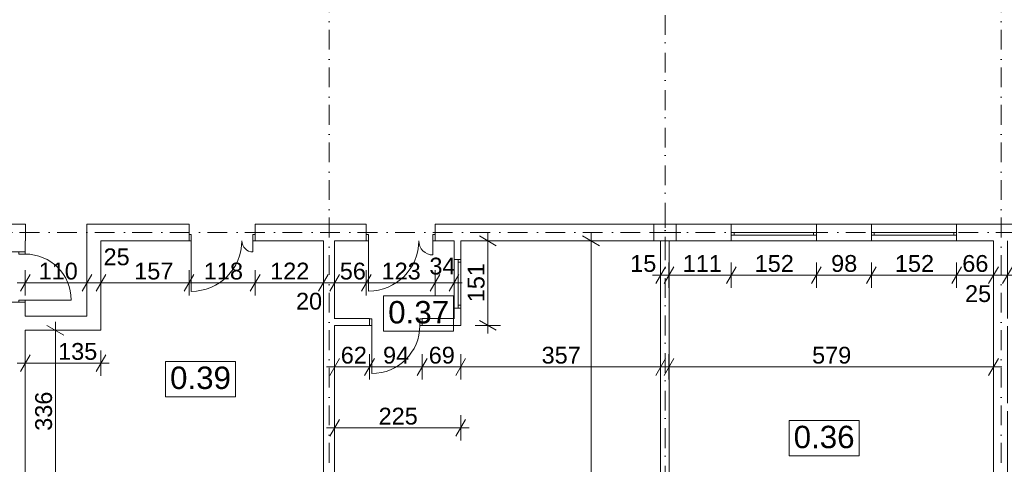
# Model space of a CAD drawing. Extents: x -283435 to 14216, y -77540 to 30522.
# Tile 139 of 177: x -97126 to -79548, y -27239 to -19303. Entities that reach past the tile are written whole.
import ezdxf

# ---------------------------------------------------------------- set-up
doc = ezdxf.new("R2010")
doc.units = 0
doc.header["$MEASUREMENT"] = 0
doc.linetypes.add('Kropki i Kreski', pattern=[670.277762, 352.777767, -176.388884, 0, -141.111112])
for name, color, linetype in [('Drzwi ArchiCAD', 7, 'Continuous'), ('Okna ArchiCADa', 7, 'Continuous'), ('SŁUPY', 7, 'Continuous'), ('WYMIARY', 7, 'Continuous'), ('ŚCIANY', 7, 'Continuous')]:
    doc.layers.add(name, color=color, linetype=linetype)
for name, color, linetype, lineweight in [('Drzwi ArchiCAD_Nr_Pióra__3', 3, 'Continuous', 18), ('Drzwi ArchiCAD_Nr_Pióra__7', 7, 'Continuous', 18), ('Okna ArchiCADa_Nr_Pióra__23', 23, 'Continuous', 18), ('Okna ArchiCADa_Nr_Pióra__3', 3, 'Continuous', 18), ('Okna ArchiCADa_Nr_Pióra__7', 7, 'Continuous', 18), ('OPISY_Nr_Pióra__65', 65, 'Continuous', 18), ('OPISY_Nr_Pióra__86', 86, 'Continuous', 18), ('OSIE_Nr_Pióra__5', 5, 'Continuous', 18), ('OSIE_Nr_Pióra__7', 7, 'Continuous', 18), ('SŁUPY_Nr_Pióra__20', 20, 'Continuous', 18), ('WYMIARY_Nr_Pióra__4', 4, 'Continuous', 18), ('WYMIARY_Nr_Pióra__5', 5, 'Continuous', 18), ('ŚCIANY_Nr_Pióra__7', 7, 'Continuous', 18)]:
    doc.layers.add(name, color=color, linetype=linetype, lineweight=lineweight)
doc.layers.add('SŁUPY_Nr_Pióra__28', color=7, linetype='Continuous', lineweight=18, true_color=0x260900)
doc.styles.add('GENERATED_STYLE_1', font='arial.ttf')
doc.styles.add('GENERATED_STYLE_2', font='txt')
doc.dimstyles.new('GENERATED_STYLE__1', dxfattribs={"dimtxt": 300, "dimasz": 228, "dimexe": 0.18, "dimexo": 0, "dimgap": 0.09, "dimtad": 1, "dimdec": 0, "dimlfac": 0.1, "dimzin": 0, "dimdsep": 46, "dimtxsty": 'GENERATED_STYLE_2', "dimblk": 'ARROWHEAD_2', "dimblk1": 'ARROWHEAD_2', "dimblk2": 'ARROWHEAD_2', "dimcen": 0.09, "dimclrd": 256, "dimclre": 256, "dimclrt": 256, "dimazin": 0, "dimtfac": 1, "dimtdec": 4, "dimtmove": 0, "dimatfit": 3, "dimfxl": 1, "dimtolj": 1, "dimtzin": 0, "dimarcsym": 0})
doc.dimstyles.new('GENERATED_STYLE__2', dxfattribs={"dimtxt": 300, "dimasz": 228, "dimexe": 0.18, "dimexo": 0, "dimgap": 0.09, "dimtad": 1, "dimtih": 1, "dimtoh": 1, "dimdec": 0, "dimlfac": 0.1, "dimzin": 0, "dimdsep": 46, "dimtxsty": 'GENERATED_STYLE_2', "dimblk": 'ARROWHEAD_2', "dimblk1": 'ARROWHEAD_2', "dimblk2": 'ARROWHEAD_2', "dimcen": 0.09, "dimclrd": 256, "dimclre": 256, "dimclrt": 256, "dimazin": 0, "dimtfac": 1, "dimtdec": 4, "dimtmove": 0, "dimatfit": 3, "dimfxl": 1, "dimtolj": 1, "dimtzin": 0, "dimarcsym": 0})
doc.dimstyles.new('GENERATED_STYLE__3', dxfattribs={"dimtxt": 300, "dimasz": 228, "dimexe": 0.18, "dimexo": 0, "dimgap": 0.09, "dimtad": 1, "dimtih": 1, "dimtoh": 1, "dimdec": 0, "dimlfac": 0.1, "dimzin": 0, "dimdsep": 46, "dimtxsty": 'GENERATED_STYLE_2', "dimblk": 'ARROWHEAD_2', "dimblk1": 'ARROWHEAD_2', "dimblk2": 'ARROWHEAD_2', "dimcen": 0.09, "dimclrd": 256, "dimclre": 256, "dimclrt": 256, "dimazin": 0, "dimtfac": 1, "dimtdec": 4, "dimtmove": 2, "dimatfit": 3, "dimfxl": 1, "dimtolj": 1, "dimtzin": 0, "dimarcsym": 0})

# ---------------------------------------------------------------- blocks, each defined once
blk = doc.blocks.new('D1 Drzwi proste 12_8')
at = {"layer": 'Drzwi ArchiCAD_Nr_Pióra__3', "linetype": 'Continuous'}
for p, q in [((460, 0), (460, 920)), ((-460, 0), (-500, 0)), ((-500, 0), (-500, -115)), ((-460, -115), (-460, 0)), ((500, 0), (460, 0)), ((460, 0), (460, -115)), ((500, -115), (500, 0)), ((-500, -115), (-460, -115)), ((460, -115), (500, -115))]:
    blk.add_line(p, q, dxfattribs=at)
blk.add_arc((460, 0), 920, 90, 180, dxfattribs=at)
at = {"layer": 'Drzwi ArchiCAD_Nr_Pióra__7', "linetype": 'Continuous'}
for p, q in [((-500, 0), (-500, -115)), ((500, 0), (500, -115))]:
    blk.add_line(p, q, dxfattribs=at)
blk = doc.blocks.new('Ściana_32', base_point=(-79741, -35210))
at = {"layer": 'ŚCIANY_Nr_Pióra__7', "linetype": 'Continuous'}
for p, q in [((-79741, -23250), (-79741, -28951)), ((-79491, -24636), (-79491, -23250)), ((-79491, -26149), (-79491, -24776)), ((-79491, -29035), (-79491, -26289)), ((-79741, -29251), (-79741, -29448)), ((-79491, -29448), (-79491, -29185)), ((-79741, -29448), (-79626, -29448)), ((-79626, -29448), (-79491, -29448)), ((-79741, -30448), (-79626, -30448)), ((-79741, -30448), (-79741, -30781)), ((-79626, -30448), (-79491, -30448)), ((-79491, -35210), (-79491, -30448)), ((-79741, -30921), (-79741, -35210))]:
    blk.add_line(p, q, dxfattribs=at)
at = {"layer": 'Drzwi ArchiCAD', "linetype": 'Continuous', "rotation": 90}
blk.add_blockref('D1 Drzwi proste 12_8', (-79741, -29948), dxfattribs=at)
blk = doc.blocks.new('Ściana_40', base_point=(-85534, -23100))
at = {"layer": 'ŚCIANY_Nr_Pióra__7', "linetype": 'Continuous'}
for p, q in [((-85684, -23250), (-85684, -29040)), ((-85534, -29040), (-85534, -23250)), ((-85684, -29040), (-85534, -29040))]:
    blk.add_line(p, q, dxfattribs=at)
blk = doc.blocks.new('Ściana_41', base_point=(-91603, -23100))
at = {"layer": 'ŚCIANY_Nr_Pióra__7', "linetype": 'Continuous'}
for p, q in [((-91703, -23250), (-91703, -28210)), ((-91503, -24640), (-91503, -23250)), ((-91503, -35210), (-91503, -24760)), ((-91703, -28330), (-91703, -34770)), ((-91703, -34920), (-91703, -35210))]:
    blk.add_line(p, q, dxfattribs=at)
blk = doc.blocks.new('D1 Drzwi proste 12_13')
at = {"layer": 'Drzwi ArchiCAD_Nr_Pióra__3', "linetype": 'Continuous'}
for p, q in [((410, 0), (410, 820)), ((-410, 0), (-450, 0)), ((-450, 0), (-450, -115)), ((-410, -115), (-410, 0)), ((450, 0), (410, 0)), ((410, 0), (410, -115)), ((450, -115), (450, 0)), ((-450, -115), (-410, -115)), ((410, -115), (450, -115))]:
    blk.add_line(p, q, dxfattribs=at)
blk.add_arc((410, 0), 820, 90, 180, dxfattribs=at)
at = {"layer": 'Drzwi ArchiCAD_Nr_Pióra__7', "linetype": 'Continuous'}
for p, q in [((-450, 0), (-450, -115)), ((450, 0), (450, -115))]:
    blk.add_line(p, q, dxfattribs=at)
blk = doc.blocks.new('Ściana_43', base_point=(-97276, -23100))
at = {"layer": 'ŚCIANY_Nr_Pióra__7', "linetype": 'Continuous'}
for p, q in [((-97276, -23250), (-97276, -23447)), ((-97026, -23447), (-97026, -23250)), ((-97141, -23447), (-97276, -23447)), ((-97026, -23447), (-97141, -23447)), ((-97141, -24347), (-97276, -24347)), ((-97276, -24347), (-97276, -30807)), ((-97026, -24347), (-97141, -24347)), ((-97026, -24595), (-97026, -24347)), ((-97026, -28210), (-97026, -24845)), ((-97026, -29280), (-97026, -28330)), ((-97026, -30807), (-97026, -29500)), ((-97276, -31227), (-97276, -35210)), ((-97026, -35210), (-97026, -31227))]:
    blk.add_line(p, q, dxfattribs=at)
at = {"layer": 'Drzwi ArchiCAD', "linetype": 'Continuous', "rotation": 270}
blk.add_blockref('D1 Drzwi proste 12_13', (-97026, -23897), dxfattribs=at)
blk = doc.blocks.new('Ściana_57', base_point=(-95927, -23100))
at = {"layer": 'ŚCIANY_Nr_Pióra__7', "linetype": 'Continuous'}
for p, q in [((-95927, -22950), (-95927, -24595)), ((-95677, -24845), (-95677, -23250))]:
    blk.add_line(p, q, dxfattribs=at)
blk = doc.blocks.new('Ściana_58', base_point=(-95927, -24595))
at = {"layer": 'ŚCIANY_Nr_Pióra__7', "linetype": 'Continuous'}
for p, q in [((-95927, -24595), (-97026, -24595)), ((-97026, -24845), (-95677, -24845))]:
    blk.add_line(p, q, dxfattribs=at)
blk = doc.blocks.new('Puste drzwi_6')
at = {"layer": 'Drzwi ArchiCAD_Nr_Pióra__7', "linetype": 'Continuous'}
for p, q in [((-450, 0), (-450, -300)), ((450, 0), (450, -300))]:
    blk.add_line(p, q, dxfattribs=at)
blk = doc.blocks.new('Ściana_155', base_point=(-97025, -23100))
at = {"layer": 'ŚCIANY_Nr_Pióra__7', "linetype": 'Continuous'}
for p, q in [((-107609, -22950), (-110415, -22950)), ((-97966, -22950), (-106709, -22950)), ((-97025, -22950), (-97766, -22950)), ((-97025, -23250), (-97025, -22950)), ((-110415, -23250), (-110402, -23250)), ((-110102, -23250), (-108324, -23250)), ((-108204, -23250), (-107609, -23250)), ((-106709, -23250), (-105803, -23250)), ((-105683, -23250), (-97276, -23250)), ((-97026, -23250), (-97025, -23250))]:
    blk.add_line(p, q, dxfattribs=at)
at = {"layer": 'Drzwi ArchiCAD', "linetype": 'Continuous', "xscale": -1, "rotation": 180}
blk.add_blockref('Puste drzwi_6', (-107159, -23250), dxfattribs=at)
blk = doc.blocks.new('O M panel zakrzywiony 12_45')
at = {"layer": 'Okna ArchiCADa_Nr_Pióra__23', "linetype": 'Continuous'}
for p, q in [((-710, 0), (-760, 0)), ((-710, -50), (-710, 0)), ((760, 0), (710, 0)), ((710, 0), (710, -50)), ((-760, -50), (-710, -50)), ((710, -50), (760, -50))]:
    blk.add_line(p, q, dxfattribs=at)
at = {"layer": 'Okna ArchiCADa_Nr_Pióra__3', "linetype": 'Continuous'}
for p, q in [((-760, 150), (760, 150)), ((710, 0), (-710, 0)), ((-760, -150), (760, -150)), ((-710, -50), (710, -50))]:
    blk.add_line(p, q, dxfattribs=at)
at = {"layer": 'Okna ArchiCADa_Nr_Pióra__7', "linetype": 'Continuous'}
for p, q in [((-760, 0), (-760, -50)), ((760, 0), (760, -50))]:
    blk.add_line(p, q, dxfattribs=at)
blk = doc.blocks.new('D2 Asymetryczne 12_25')
at = {"layer": 'Drzwi ArchiCAD_Nr_Pióra__3', "linetype": 'Continuous'}
for p, q in [((575, 0), (575, 897)), ((-575, 0), (-575, 253)), ((-575, 0), (-615, 0)), ((-615, 0), (-615, -115)), ((-575, -115), (-575, 0)), ((615, 0), (575, 0)), ((575, 0), (575, -115)), ((615, -115), (615, 0)), ((-615, -115), (-575, -115)), ((575, -115), (615, -115))]:
    blk.add_line(p, q, dxfattribs=at)
for centre, radius, start, end in [((575, 0), 897, 90, 180), ((-575, 0), 253, 0, 90)]:
    blk.add_arc(centre, radius, start, end, dxfattribs=at)
at = {"layer": 'Drzwi ArchiCAD_Nr_Pióra__7', "linetype": 'Continuous'}
for p, q in [((-615, 0), (-615, -115)), ((615, 0), (615, -115))]:
    blk.add_line(p, q, dxfattribs=at)
blk = doc.blocks.new('D2 Asymetryczne 12_26')
at = {"layer": 'Drzwi ArchiCAD_Nr_Pióra__3', "linetype": 'Continuous'}
for p, q in [((550, 0), (550, 902)), ((-550, 0), (-550, 198)), ((-550, 0), (-590, 0)), ((-590, 0), (-590, -115)), ((-550, -115), (-550, 0)), ((590, 0), (550, 0)), ((550, 0), (550, -115)), ((590, -115), (590, 0)), ((-590, -115), (-550, -115)), ((550, -115), (590, -115))]:
    blk.add_line(p, q, dxfattribs=at)
for centre, radius, start, end in [((550, 0), 902, 90, 180), ((-550, 0), 198, 0, 90)]:
    blk.add_arc(centre, radius, start, end, dxfattribs=at)
at = {"layer": 'Drzwi ArchiCAD_Nr_Pióra__7', "linetype": 'Continuous'}
for p, q in [((-590, 0), (-590, -115)), ((590, 0), (590, -115))]:
    blk.add_line(p, q, dxfattribs=at)
blk = doc.blocks.new('Ściana_292', base_point=(-76724, -23100))
at = {"layer": 'ŚCIANY_Nr_Pióra__7', "linetype": 'Continuous'}
for p, q in [((-94102, -22950), (-95927, -22950)), ((-94102, -23135), (-94102, -22950)), ((-92922, -23135), (-92922, -22950)), ((-90938, -22950), (-92922, -22950)), ((-90938, -23135), (-90938, -22950)), ((-89708, -23135), (-89708, -22950)), ((-84422, -22950), (-89708, -22950)), ((-84422, -22950), (-84422, -23100)), ((-82902, -22950), (-82902, -23100)), ((-81920, -22950), (-82902, -22950)), ((-81920, -22950), (-81920, -23100)), ((-80400, -22950), (-80400, -23100)), ((-76724, -22950), (-80400, -22950)), ((-94102, -23250), (-94102, -23135)), ((-92922, -23250), (-92922, -23135)), ((-90938, -23250), (-90938, -23135)), ((-89708, -23250), (-89708, -23135)), ((-84422, -23100), (-84422, -23150)), ((-84422, -23150), (-84422, -23250)), ((-82902, -23100), (-82902, -23150)), ((-82902, -23150), (-82902, -23250)), ((-81920, -23100), (-81920, -23150)), ((-81920, -23150), (-81920, -23250)), ((-80400, -23100), (-80400, -23150)), ((-80400, -23150), (-80400, -23250)), ((-95677, -23250), (-94102, -23250)), ((-92922, -23250), (-91703, -23250)), ((-91503, -23250), (-90938, -23250)), ((-89708, -23250), (-89370, -23250)), ((-89250, -23250), (-85684, -23250)), ((-85534, -23250), (-84422, -23250)), ((-82902, -23250), (-81920, -23250)), ((-80400, -23250), (-79741, -23250))]:
    blk.add_line(p, q, dxfattribs=at)
at = {"layer": 'Drzwi ArchiCAD', "linetype": 'Continuous', "rotation": 180}
for name, p in [('D2 Asymetryczne 12_26', (-93512, -23250)), ('D2 Asymetryczne 12_25', (-90323, -23250))]:
    blk.add_blockref(name, p, dxfattribs=at)
at = {"layer": 'Okna ArchiCADa', "linetype": 'Continuous'}
for p in [(-83662, -23100), (-81160, -23100)]:
    blk.add_blockref('O M panel zakrzywiony 12_45', p, dxfattribs=at)
blk = doc.blocks.new('O M panel zakrzywiony 12_53')
at = {"layer": 'Okna ArchiCADa_Nr_Pióra__23', "linetype": 'Continuous'}
for p, q in [((-385, 0), (-435, 0)), ((-385, -50), (-385, 0)), ((435, 0), (385, 0)), ((385, 0), (385, -50)), ((-435, -50), (-385, -50)), ((385, -50), (435, -50))]:
    blk.add_line(p, q, dxfattribs=at)
at = {"layer": 'Okna ArchiCADa_Nr_Pióra__3', "linetype": 'Continuous'}
for p, q in [((-435, 0), (435, 0)), ((385, 0), (-385, 0)), ((-435, -120), (435, -120)), ((-385, -50), (385, -50))]:
    blk.add_line(p, q, dxfattribs=at)
at = {"layer": 'Okna ArchiCADa_Nr_Pióra__7', "linetype": 'Continuous'}
for p, q in [((-435, 0), (-435, -50)), ((435, 0), (435, -50))]:
    blk.add_line(p, q, dxfattribs=at)
blk = doc.blocks.new('Ściana_297', base_point=(-89250, -23100))
at = {"layer": 'ŚCIANY_Nr_Pióra__7', "linetype": 'Continuous'}
for p, q in [((-89370, -23250), (-89370, -23581)), ((-89250, -23581), (-89250, -23250)), ((-89300, -23581), (-89370, -23581)), ((-89250, -23581), (-89300, -23581)), ((-89300, -24451), (-89370, -24451)), ((-89370, -24451), (-89370, -24640)), ((-89250, -24451), (-89300, -24451)), ((-89250, -24760), (-89250, -24451))]:
    blk.add_line(p, q, dxfattribs=at)
at = {"layer": 'Okna ArchiCADa', "linetype": 'Continuous', "rotation": 270}
blk.add_blockref('O M panel zakrzywiony 12_53', (-89250, -24016), dxfattribs=at)
blk = doc.blocks.new('D1 Drzwi proste 12_104')
at = {"layer": 'Drzwi ArchiCAD_Nr_Pióra__3', "linetype": 'Continuous'}
for p, q in [((430, 0), (430, 860)), ((-430, 0), (-470, 0)), ((-470, 0), (-470, -115)), ((-430, -115), (-430, 0)), ((470, 0), (430, 0)), ((430, 0), (430, -115)), ((470, -115), (470, 0)), ((-470, -115), (-430, -115)), ((430, -115), (470, -115))]:
    blk.add_line(p, q, dxfattribs=at)
blk.add_arc((430, 0), 860, 90, 180, dxfattribs=at)
at = {"layer": 'Drzwi ArchiCAD_Nr_Pióra__7', "linetype": 'Continuous'}
for p, q in [((-470, 0), (-470, -115)), ((470, 0), (470, -115))]:
    blk.add_line(p, q, dxfattribs=at)
blk = doc.blocks.new('Ściana_59', base_point=(-89250, -24760))
at = {"layer": 'ŚCIANY_Nr_Pióra__7', "linetype": 'Continuous'}
for p, q in [((-90881, -24640), (-91503, -24640)), ((-91503, -24760), (-90881, -24760)), ((-90881, -24645), (-90881, -24640)), ((-90881, -24760), (-90881, -24645)), ((-89941, -24645), (-89941, -24640)), ((-89370, -24640), (-89941, -24640)), ((-89941, -24760), (-89941, -24645)), ((-89941, -24760), (-89250, -24760))]:
    blk.add_line(p, q, dxfattribs=at)
at = {"layer": 'Drzwi ArchiCAD', "linetype": 'Continuous', "rotation": 180}
blk.add_blockref('D1 Drzwi proste 12_104', (-90411, -24760), dxfattribs=at)
blk = doc.blocks.new('Słup_47', base_point=(-85603, -23100))
at = {"layer": 'SŁUPY_Nr_Pióra__20', "linetype": 'Continuous'}
for p, q in [((-85603, -23020), (-85603, -22870)), ((-85683, -23100), (-85883, -23100)), ((-85603, -23180), (-85603, -23330)), ((-85523, -23100), (-85323, -23100))]:
    blk.add_line(p, q, dxfattribs=at)
blk.add_point((-85603, -23100), dxfattribs=at)
at = {"layer": 'SŁUPY_Nr_Pióra__28', "linetype": 'Continuous', "flags": 128}
blk.add_lwpolyline([(-85403, -23250), (-85403, -22950), (-85803, -22950), (-85803, -23250)], close=True, dxfattribs=at)
blk = doc.blocks.new('*D1307')
at = {"layer": 'WYMIARY_Nr_Pióra__4', "linetype": 'Continuous', "transparency": 16777216}
for p, q in [((-85597, -23714), (-85770, -24014)), ((-85684, -24089), (-85684, -23639)), ((-85447, -23714), (-85620, -24014)), ((-85534, -24089), (-85534, -23639)), ((-85830, -23864), (-85684, -23864)), ((-85684, -23864), (-85534, -23864))]:
    blk.add_line(p, q, dxfattribs=at)
at = {"layer": 'WYMIARY_Nr_Pióra__5', "transparency": 16777216, "insert": (-86226, -23504), "char_height": 300, "attachment_point": 1, "style": 'GENERATED_STYLE_1'}
blk.add_mtext('{15}', dxfattribs=at)
blk = doc.blocks.new('ARROWHEAD_2')
at = {"linetype": 'Continuous'}
for p, q in [((0, 0), (-1, 0)), ((-0.378, -0.655), (0.378, 0.655))]:
    blk.add_line(p, q, dxfattribs=at)
blk = doc.blocks.new('*D1308')
at = {"layer": 'WYMIARY_Nr_Pióra__4', "linetype": 'Continuous', "transparency": 16777216}
for p, q in [((-85447, -23714), (-85620, -24014)), ((-85534, -24089), (-85534, -23639)), ((-84336, -23714), (-84509, -24014)), ((-84422, -24089), (-84422, -23639)), ((-85534, -23864), (-84422, -23864))]:
    blk.add_line(p, q, dxfattribs=at)
at = {"layer": 'WYMIARY_Nr_Pióra__5', "transparency": 16777216, "insert": (-85289, -23504), "char_height": 300, "attachment_point": 1, "style": 'GENERATED_STYLE_1'}
blk.add_mtext('{111}', dxfattribs=at)
blk = doc.blocks.new('*D1309')
at = {"layer": 'WYMIARY_Nr_Pióra__4', "linetype": 'Continuous', "transparency": 16777216}
for p, q in [((-84336, -23714), (-84509, -24014)), ((-84422, -24089), (-84422, -23639)), ((-82816, -23714), (-82989, -24014)), ((-82902, -24089), (-82902, -23639)), ((-84422, -23864), (-82902, -23864))]:
    blk.add_line(p, q, dxfattribs=at)
at = {"layer": 'WYMIARY_Nr_Pióra__5', "transparency": 16777216, "insert": (-84004, -23504), "char_height": 300, "attachment_point": 1, "style": 'GENERATED_STYLE_1'}
blk.add_mtext('{152}', dxfattribs=at)
blk = doc.blocks.new('*D1310')
at = {"layer": 'WYMIARY_Nr_Pióra__4', "linetype": 'Continuous', "transparency": 16777216}
for p, q in [((-82816, -23714), (-82989, -24014)), ((-82902, -24089), (-82902, -23639)), ((-81833, -23714), (-82006, -24014)), ((-81920, -24089), (-81920, -23639)), ((-82902, -23864), (-81920, -23864))]:
    blk.add_line(p, q, dxfattribs=at)
at = {"layer": 'WYMIARY_Nr_Pióra__5', "transparency": 16777216, "insert": (-82639, -23504), "char_height": 300, "attachment_point": 1, "style": 'GENERATED_STYLE_1'}
blk.add_mtext('{98}', dxfattribs=at)
blk = doc.blocks.new('*D1311')
at = {"layer": 'WYMIARY_Nr_Pióra__4', "linetype": 'Continuous', "transparency": 16777216}
for p, q in [((-81833, -23714), (-82006, -24014)), ((-81920, -24089), (-81920, -23639)), ((-80313, -23714), (-80486, -24014)), ((-80400, -24089), (-80400, -23639)), ((-81920, -23864), (-80400, -23864))]:
    blk.add_line(p, q, dxfattribs=at)
at = {"layer": 'WYMIARY_Nr_Pióra__5', "transparency": 16777216, "insert": (-81501, -23504), "char_height": 300, "attachment_point": 1, "style": 'GENERATED_STYLE_1'}
blk.add_mtext('{152}', dxfattribs=at)
blk = doc.blocks.new('*D1312')
at = {"layer": 'WYMIARY_Nr_Pióra__4', "linetype": 'Continuous', "transparency": 16777216}
for p, q in [((-80313, -23714), (-80486, -24014)), ((-80400, -24089), (-80400, -23639)), ((-79654, -23714), (-79828, -24014)), ((-79741, -24089), (-79741, -23639)), ((-80400, -23864), (-79741, -23864))]:
    blk.add_line(p, q, dxfattribs=at)
at = {"layer": 'WYMIARY_Nr_Pióra__5', "transparency": 16777216, "char_height": 300, "attachment_point": 1, "style": 'GENERATED_STYLE_1'}
for s, insert in [('{66}', (-80298, -23504)), ('{25}', (-80249, -24042))]:
    blk.add_mtext(s, dxfattribs=dict(at, insert=insert))
blk = doc.blocks.new('*D1313')
at = {"layer": 'WYMIARY_Nr_Pióra__4', "linetype": 'Continuous', "transparency": 16777216}
for p, q in [((-79654, -23714), (-79828, -24014)), ((-79741, -24089), (-79741, -23639)), ((-79404, -23714), (-79578, -24014)), ((-79491, -24089), (-79491, -23639)), ((-79741, -23864), (-79491, -23864))]:
    blk.add_line(p, q, dxfattribs=at)
blk = doc.blocks.new('*D1314')
at = {"layer": 'WYMIARY_Nr_Pióra__4', "linetype": 'Continuous', "transparency": 16777216}
for p, q in [((-79404, -23714), (-79578, -24014)), ((-79491, -24089), (-79491, -23639)), ((-78245, -23714), (-78418, -24014)), ((-78332, -24089), (-78332, -23639)), ((-79491, -23864), (-78332, -23864))]:
    blk.add_line(p, q, dxfattribs=at)
at = {"layer": 'WYMIARY_Nr_Pióra__5', "transparency": 16777216, "char_height": 300, "attachment_point": 1, "style": 'GENERATED_STYLE_1'}
for s, insert in [('{116}', (-79404, -23504)), ('{14}', (-78589, -23564))]:
    blk.add_mtext(s, dxfattribs=dict(at, insert=insert))
blk = doc.blocks.new('*D1315')
at = {"layer": 'WYMIARY_Nr_Pióra__4', "linetype": 'Continuous', "transparency": 16777216}
for p, q in [((-78245, -23714), (-78418, -24014)), ((-78332, -24089), (-78332, -23639)), ((-78105, -23714), (-78278, -24014)), ((-78192, -24089), (-78192, -23639)), ((-78332, -23864), (-78192, -23864))]:
    blk.add_line(p, q, dxfattribs=at)
blk = doc.blocks.new('*D1316')
at = {"layer": 'WYMIARY_Nr_Pióra__4', "linetype": 'Continuous', "transparency": 16777216}
for p, q in [((-78105, -23714), (-78278, -24014)), ((-78192, -24089), (-78192, -23639)), ((-76675, -23714), (-76849, -24014)), ((-76762, -24089), (-76762, -23639)), ((-78192, -23864), (-76762, -23864))]:
    blk.add_line(p, q, dxfattribs=at)
at = {"layer": 'WYMIARY_Nr_Pióra__5', "transparency": 16777216, "insert": (-77818, -23564), "char_height": 300, "attachment_point": 1, "style": 'GENERATED_STYLE_1'}
blk.add_mtext('{143}', dxfattribs=at)
blk = doc.blocks.new('*D1317')
at = {"layer": 'WYMIARY_Nr_Pióra__4', "linetype": 'Continuous', "transparency": 16777216}
for p, q in [((-76675, -23714), (-76849, -24014)), ((-76762, -24089), (-76762, -23639)), ((-76661, -24014), (-76487, -23714)), ((-76574, -24089), (-76574, -23639)), ((-76762, -23864), (-76574, -23864)), ((-76574, -23864), (-76427, -23864))]:
    blk.add_line(p, q, dxfattribs=at)
at = {"layer": 'WYMIARY_Nr_Pióra__5', "transparency": 16777216, "insert": (-76487, -23504), "char_height": 300, "attachment_point": 1, "style": 'GENERATED_STYLE_1'}
blk.add_mtext('{19}', dxfattribs=at)
blk = doc.blocks.new('*D1329')
at = {"layer": 'WYMIARY_Nr_Pióra__4', "linetype": 'Continuous', "transparency": 16777216}
for p, q in [((-85534, -25726), (-85534, -25276)), ((-79741, -25726), (-79741, -25276)), ((-85447, -25351), (-85620, -25651)), ((-79828, -25651), (-79654, -25351)), ((-85680, -25501), (-85534, -25501)), ((-85534, -25501), (-79741, -25501)), ((-79741, -25501), (-79594, -25501))]:
    blk.add_line(p, q, dxfattribs=at)
at = {"layer": 'WYMIARY_Nr_Pióra__5', "transparency": 16777216, "insert": (-82979, -25141), "char_height": 300, "attachment_point": 1, "style": 'GENERATED_STYLE_1'}
blk.add_mtext('{579}', dxfattribs=at)
blk = doc.blocks.new('*D1335')
at = {"layer": 'WYMIARY_Nr_Pióra__4', "linetype": 'Continuous', "transparency": 16777216}
for p, q in [((-91503, -28366), (-91503, -27916)), ((-85684, -28366), (-85684, -27916)), ((-91416, -27991), (-91589, -28291)), ((-85597, -27991), (-85770, -28291)), ((-91650, -28141), (-91503, -28141)), ((-91503, -28141), (-85684, -28141))]:
    blk.add_line(p, q, dxfattribs=at)
at = {"layer": 'WYMIARY_Nr_Pióra__5', "transparency": 16777216, "insert": (-88935, -27781), "char_height": 300, "attachment_point": 1, "style": 'GENERATED_STYLE_1'}
blk.add_mtext('{582}', dxfattribs=at)
blk = doc.blocks.new('*D1337')
at = {"layer": 'WYMIARY_Nr_Pióra__4', "linetype": 'Continuous', "transparency": 16777216}
for p, q in [((-85684, -28366), (-85684, -27916)), ((-85534, -28366), (-85534, -27916)), ((-85597, -27991), (-85770, -28291)), ((-85447, -27991), (-85620, -28291)), ((-85684, -28141), (-85534, -28141))]:
    blk.add_line(p, q, dxfattribs=at)
blk = doc.blocks.new('*D1338')
at = {"layer": 'WYMIARY_Nr_Pióra__4', "linetype": 'Continuous', "transparency": 16777216}
for p, q in [((-85534, -28366), (-85534, -27916)), ((-82128, -28366), (-82128, -27916)), ((-85447, -27991), (-85620, -28291)), ((-82042, -27991), (-82215, -28291)), ((-85534, -28141), (-82128, -28141))]:
    blk.add_line(p, q, dxfattribs=at)
at = {"layer": 'WYMIARY_Nr_Pióra__5', "transparency": 16777216, "char_height": 300, "attachment_point": 1, "style": 'GENERATED_STYLE_1'}
for s, insert in [('{15}', (-85447, -27781)), ('{341}', (-83945, -27781))]:
    blk.add_mtext(s, dxfattribs=dict(at, insert=insert))
blk = doc.blocks.new('*D1348')
at = {"layer": 'WYMIARY_Nr_Pióra__4', "linetype": 'Continuous', "transparency": 16777216}
for p, q in [((-91503, -26814), (-91503, -26364)), ((-89250, -26814), (-89250, -26364)), ((-91416, -26439), (-91589, -26739)), ((-89337, -26739), (-89164, -26439)), ((-91650, -26589), (-91503, -26589)), ((-91503, -26589), (-89250, -26589)), ((-89250, -26589), (-89104, -26589))]:
    blk.add_line(p, q, dxfattribs=at)
at = {"layer": 'WYMIARY_Nr_Pióra__5', "transparency": 16777216, "insert": (-90718, -26229), "char_height": 300, "attachment_point": 1, "style": 'GENERATED_STYLE_1'}
blk.add_mtext('{225}', dxfattribs=at)
blk = doc.blocks.new('*D1349')
at = {"layer": 'WYMIARY_Nr_Pióra__4', "linetype": 'Continuous', "transparency": 16777216}
for p, q in [((-88618, -23337), (-88918, -23163)), ((-88768, -23250), (-88768, -23103)), ((-88543, -23250), (-88993, -23250)), ((-88768, -24760), (-88768, -23250)), ((-88543, -24760), (-88993, -24760)), ((-88918, -24673), (-88618, -24846)), ((-88768, -24906), (-88768, -24760))]:
    blk.add_line(p, q, dxfattribs=at)
at = {"layer": 'WYMIARY_Nr_Pióra__5', "transparency": 16777216, "insert": (-89128, -24346), "char_height": 300, "attachment_point": 1, "rotation": 90, "style": 'GENERATED_STYLE_1'}
blk.add_mtext('{151}', dxfattribs=at)
blk = doc.blocks.new('*D1350')
at = {"layer": 'WYMIARY_Nr_Pióra__4', "linetype": 'Continuous', "transparency": 16777216}
for p, q in [((-91503, -25726), (-91503, -25276)), ((-90881, -25726), (-90881, -25276)), ((-91416, -25351), (-91589, -25651)), ((-90794, -25351), (-90968, -25651)), ((-91650, -25501), (-91503, -25501)), ((-91503, -25501), (-90881, -25501))]:
    blk.add_line(p, q, dxfattribs=at)
at = {"layer": 'WYMIARY_Nr_Pióra__5', "transparency": 16777216, "insert": (-91393, -25141), "char_height": 300, "attachment_point": 1, "style": 'GENERATED_STYLE_1'}
blk.add_mtext('{62}', dxfattribs=at)
blk = doc.blocks.new('*D1351')
at = {"layer": 'WYMIARY_Nr_Pióra__4', "linetype": 'Continuous', "transparency": 16777216}
for p, q in [((-90881, -25726), (-90881, -25276)), ((-89941, -25726), (-89941, -25276)), ((-90794, -25351), (-90968, -25651)), ((-89854, -25351), (-90028, -25651)), ((-90881, -25501), (-89941, -25501))]:
    blk.add_line(p, q, dxfattribs=at)
at = {"layer": 'WYMIARY_Nr_Pióra__5', "transparency": 16777216, "insert": (-90639, -25141), "char_height": 300, "attachment_point": 1, "style": 'GENERATED_STYLE_1'}
blk.add_mtext('{94}', dxfattribs=at)
blk = doc.blocks.new('*D1352')
at = {"layer": 'WYMIARY_Nr_Pióra__4', "linetype": 'Continuous', "transparency": 16777216}
for p, q in [((-89941, -25726), (-89941, -25276)), ((-89250, -25726), (-89250, -25276)), ((-89854, -25351), (-90028, -25651)), ((-89164, -25351), (-89337, -25651)), ((-89941, -25501), (-89250, -25501))]:
    blk.add_line(p, q, dxfattribs=at)
at = {"layer": 'WYMIARY_Nr_Pióra__5', "transparency": 16777216, "insert": (-89823, -25141), "char_height": 300, "attachment_point": 1, "style": 'GENERATED_STYLE_1'}
blk.add_mtext('{69}', dxfattribs=at)
blk = doc.blocks.new('*D1353')
at = {"layer": 'WYMIARY_Nr_Pióra__4', "linetype": 'Continuous', "transparency": 16777216}
for p, q in [((-89250, -25726), (-89250, -25276)), ((-85684, -25726), (-85684, -25276)), ((-89164, -25351), (-89337, -25651)), ((-85770, -25651), (-85597, -25351)), ((-89250, -25501), (-85684, -25501)), ((-85684, -25501), (-85537, -25501))]:
    blk.add_line(p, q, dxfattribs=at)
at = {"layer": 'WYMIARY_Nr_Pióra__5', "transparency": 16777216, "insert": (-87808, -25141), "char_height": 300, "attachment_point": 1, "style": 'GENERATED_STYLE_1'}
blk.add_mtext('{357}', dxfattribs=at)
blk = doc.blocks.new('*D1354')
at = {"layer": 'WYMIARY_Nr_Pióra__4', "linetype": 'Continuous', "transparency": 16777216}
for p, q in [((-96939, -23850), (-97112, -24150)), ((-97026, -24225), (-97026, -23775)), ((-95840, -23850), (-96013, -24150)), ((-95927, -24225), (-95927, -23775)), ((-97172, -24000), (-97026, -24000)), ((-97026, -24000), (-95927, -24000))]:
    blk.add_line(p, q, dxfattribs=at)
at = {"layer": 'WYMIARY_Nr_Pióra__5', "transparency": 16777216, "insert": (-96788, -23640), "char_height": 300, "attachment_point": 1, "style": 'GENERATED_STYLE_1'}
blk.add_mtext('{110}', dxfattribs=at)
blk = doc.blocks.new('*D1355')
at = {"layer": 'WYMIARY_Nr_Pióra__4', "linetype": 'Continuous', "transparency": 16777216}
for p, q in [((-95840, -23850), (-96013, -24150)), ((-95927, -24225), (-95927, -23775)), ((-95590, -23850), (-95763, -24150)), ((-95677, -24225), (-95677, -23775)), ((-95927, -24000), (-95677, -24000))]:
    blk.add_line(p, q, dxfattribs=at)
blk = doc.blocks.new('*D1356')
at = {"layer": 'WYMIARY_Nr_Pióra__4', "linetype": 'Continuous', "transparency": 16777216}
for p, q in [((-95590, -23850), (-95763, -24150)), ((-95677, -24225), (-95677, -23775)), ((-94015, -23850), (-94189, -24150)), ((-94102, -24225), (-94102, -23775)), ((-95677, -24000), (-94102, -24000))]:
    blk.add_line(p, q, dxfattribs=at)
at = {"layer": 'WYMIARY_Nr_Pióra__5', "transparency": 16777216, "char_height": 300, "attachment_point": 1, "style": 'GENERATED_STYLE_1'}
for s, insert in [('{25}', (-95628, -23386)), ('{157}', (-95081, -23640))]:
    blk.add_mtext(s, dxfattribs=dict(at, insert=insert))
blk = doc.blocks.new('*D1357')
at = {"layer": 'WYMIARY_Nr_Pióra__4', "linetype": 'Continuous', "transparency": 16777216}
for p, q in [((-94015, -23850), (-94189, -24150)), ((-94102, -24225), (-94102, -23775)), ((-92835, -23850), (-93009, -24150)), ((-92922, -24225), (-92922, -23775)), ((-94102, -24000), (-92922, -24000))]:
    blk.add_line(p, q, dxfattribs=at)
at = {"layer": 'WYMIARY_Nr_Pióra__5', "transparency": 16777216, "insert": (-93838, -23640), "char_height": 300, "attachment_point": 1, "style": 'GENERATED_STYLE_1'}
blk.add_mtext('{118}', dxfattribs=at)
blk = doc.blocks.new('*D1358')
at = {"layer": 'WYMIARY_Nr_Pióra__4', "linetype": 'Continuous', "transparency": 16777216}
for p, q in [((-92835, -23850), (-93009, -24150)), ((-92922, -24225), (-92922, -23775)), ((-91616, -23850), (-91789, -24150)), ((-91703, -24225), (-91703, -23775)), ((-92922, -24000), (-91703, -24000))]:
    blk.add_line(p, q, dxfattribs=at)
at = {"layer": 'WYMIARY_Nr_Pióra__5', "transparency": 16777216, "char_height": 300, "attachment_point": 1, "style": 'GENERATED_STYLE_1'}
for s, insert in [('{122}', (-92654, -23640)), ('{20}', (-92193, -24178))]:
    blk.add_mtext(s, dxfattribs=dict(at, insert=insert))
blk = doc.blocks.new('*D1359')
at = {"layer": 'WYMIARY_Nr_Pióra__4', "linetype": 'Continuous', "transparency": 16777216}
for p, q in [((-91616, -23850), (-91789, -24150)), ((-91703, -24225), (-91703, -23775)), ((-91416, -23850), (-91589, -24150)), ((-91503, -24225), (-91503, -23775)), ((-91703, -24000), (-91503, -24000))]:
    blk.add_line(p, q, dxfattribs=at)
blk = doc.blocks.new('*D1360')
at = {"layer": 'WYMIARY_Nr_Pióra__4', "linetype": 'Continuous', "transparency": 16777216}
for p, q in [((-91416, -23850), (-91589, -24150)), ((-91503, -24225), (-91503, -23775)), ((-90852, -23850), (-91025, -24150)), ((-90938, -24225), (-90938, -23775)), ((-91503, -24000), (-90938, -24000))]:
    blk.add_line(p, q, dxfattribs=at)
at = {"layer": 'WYMIARY_Nr_Pióra__5', "transparency": 16777216, "insert": (-91411, -23640), "char_height": 300, "attachment_point": 1, "style": 'GENERATED_STYLE_1'}
blk.add_mtext('{56}', dxfattribs=at)
blk = doc.blocks.new('*D1361')
at = {"layer": 'WYMIARY_Nr_Pióra__4', "linetype": 'Continuous', "transparency": 16777216}
for p, q in [((-90852, -23850), (-91025, -24150)), ((-90938, -24225), (-90938, -23775)), ((-89622, -23850), (-89795, -24150)), ((-89708, -24225), (-89708, -23775)), ((-90938, -24000), (-89708, -24000))]:
    blk.add_line(p, q, dxfattribs=at)
at = {"layer": 'WYMIARY_Nr_Pióra__5', "transparency": 16777216, "char_height": 300, "attachment_point": 1, "style": 'GENERATED_STYLE_1'}
for s, insert in [('{34}', (-89811, -23551)), ('{123}', (-90665, -23640))]:
    blk.add_mtext(s, dxfattribs=dict(at, insert=insert))
blk = doc.blocks.new('*D1362')
at = {"layer": 'WYMIARY_Nr_Pióra__4', "linetype": 'Continuous', "transparency": 16777216}
for p, q in [((-89622, -23850), (-89795, -24150)), ((-89708, -24225), (-89708, -23775)), ((-89457, -24150), (-89284, -23850)), ((-89370, -24225), (-89370, -23775)), ((-89708, -24000), (-89370, -24000)), ((-89370, -24000), (-89224, -24000))]:
    blk.add_line(p, q, dxfattribs=at)
blk = doc.blocks.new('*D1363')
at = {"layer": 'WYMIARY_Nr_Pióra__4', "linetype": 'Continuous', "transparency": 16777216}
for p, q in [((-86775, -23337), (-87075, -23163)), ((-86925, -23250), (-86925, -23103)), ((-86700, -23250), (-87150, -23250)), ((-86925, -35210), (-86925, -23250)), ((-87075, -35123), (-86775, -35296)), ((-86700, -35210), (-87150, -35210)), ((-86925, -35357), (-86925, -35210))]:
    blk.add_line(p, q, dxfattribs=at)
at = {"layer": 'WYMIARY_Nr_Pióra__5', "transparency": 16777216, "insert": (-87285, -29743), "char_height": 300, "attachment_point": 1, "rotation": 90, "style": 'GENERATED_STYLE_1'}
blk.add_mtext('{1\xa0196}', dxfattribs=at)
blk = doc.blocks.new('*D1364')
at = {"layer": 'WYMIARY_Nr_Pióra__4', "linetype": 'Continuous', "transparency": 16777216}
for p, q in [((-96939, -25284), (-97112, -25584)), ((-97026, -25659), (-97026, -25209)), ((-95763, -25584), (-95590, -25284)), ((-95677, -25659), (-95677, -25209)), ((-97172, -25434), (-97026, -25434)), ((-97026, -25434), (-95677, -25434)), ((-95677, -25434), (-95530, -25434))]:
    blk.add_line(p, q, dxfattribs=at)
at = {"layer": 'WYMIARY_Nr_Pióra__5', "transparency": 16777216, "insert": (-96440, -25074), "char_height": 300, "attachment_point": 1, "style": 'GENERATED_STYLE_1'}
blk.add_mtext('{135}', dxfattribs=at)
blk = doc.blocks.new('*D1369')
at = {"layer": 'WYMIARY_Nr_Pióra__4', "linetype": 'Continuous', "transparency": 16777216}
for p, q in [((-96339, -24932), (-96639, -24759)), ((-96489, -24845), (-96489, -24699)), ((-96264, -24845), (-96714, -24845)), ((-96489, -28210), (-96489, -24845)), ((-96639, -28123), (-96339, -28296)), ((-96264, -28210), (-96714, -28210))]:
    blk.add_line(p, q, dxfattribs=at)
at = {"layer": 'WYMIARY_Nr_Pióra__5', "transparency": 16777216, "char_height": 300, "attachment_point": 1, "rotation": 90, "style": 'GENERATED_STYLE_1'}
for s, insert in [('{336}', (-96849, -26641)), ('{12}', (-96849, -28123))]:
    blk.add_mtext(s, dxfattribs=dict(at, insert=insert))

msp = doc.modelspace()

# ---------------------------------------------------------------- linework, layer by layer
at = {"layer": 'OPISY_Nr_Pióra__65', "linetype": 'Continuous', "flags": 128}
for points in [[(-90628.1, -24233.3), (-89378.2, -24233.3), (-89378.2, -24861.9), (-90628.1, -24861.9)], [(-94522.4, -25403.5), (-93272.4, -25403.5), (-93272.4, -26032.1), (-94522.4, -26032.1)], [(-83389.5, -26459.6), (-82139.5, -26459.6), (-82139.5, -27088.2), (-83389.5, -27088.2)]]:
    msp.add_lwpolyline(points, close=True, dxfattribs=at)
at = {"layer": 'OSIE_Nr_Pióra__5', "linetype": 'Kropki i Kreski'}
for p, q in [((-91602.8, 27442), (-91602.8, -38346.1)), ((-79602.8, 27442), (-79602.8, -38346.1))]:
    msp.add_line(p, q, dxfattribs=at)
at = {"layer": 'OSIE_Nr_Pióra__7', "linetype": 'Kropki i Kreski'}
for p, q in [((-85603.3, -38346.1), (-85603.3, 27442)), ((-280139.5, -23099.9), (10893.5, -23099.9))]:
    msp.add_line(p, q, dxfattribs=at)

# ---------------------------------------------------------------- block references
at = {"layer": 'SŁUPY'}
msp.add_blockref('Słup_47', (-85603.3, -23099.9), dxfattribs=at)
at = {"layer": 'ŚCIANY'}
for name, p in [('Ściana_155', (-97024.8, -23099.9)), ('Ściana_57', (-95926.6, -23099.9)), ('Ściana_292', (-76723.9, -23099.9)), ('Ściana_43', (-97275.6, -23099.9)), ('Ściana_41', (-91602.8, -23099.9)), ('Ściana_297', (-89250.4, -23099.9)), ('Ściana_40', (-85533.5, -23099.9)), ('Ściana_32', (-79741.1, -35209.9)), ('Ściana_58', (-95926.6, -24595.4)), ('Ściana_59', (-89250.4, -24759.5))]:
    msp.add_blockref(name, p, dxfattribs=at)

# ---------------------------------------------------------------- texts
at = {"layer": 'OPISY_Nr_Pióra__86', "linetype": 'Continuous', "char_height": 400, "attachment_point": 2, "style": 'GENERATED_STYLE_1'}
for s, insert in [('{0.37}', (-90003.1, -24324.7)), ('{0.39}', (-93897.4, -25495)), ('{0.36}', (-82764.5, -26551.1))]:
    msp.add_mtext(s, dxfattribs=dict(at, insert=insert))

# ---------------------------------------------------------------- dimensions: what is measured, and where the dimension line sits
at = {"layer": 'WYMIARY', "linetype": 'Continuous'}
for base, p1, p2, picture, middle in [((-88768.3, -24759.5), (-89250.4, -24759.5), (-89250.4, -23249.9), '*D1349', (-88978.3, -24008.8)), ((-86925.2, -35209.9), (-85803.3, -35209.9), (-85683.5, -23249.9), '*D1363', (-87135.2, -29228.5)), ((-96489.2, -35209.9), (-97025.6, -28209.8), (-97025.6, -24845.4), '*D1369', (-96699.2, -26304))]:
    dim = msp.add_linear_dim(base=base, p1=p1, p2=p2, angle=90, dimstyle='GENERATED_STYLE__1', dxfattribs=at)
    dim.commit()
    dim.dimension.update_dxf_attribs({"geometry": picture, "text_midpoint": middle})
for base, p1, p2, dimstyle, picture, middle in [((-97025.6, -24000.4), (-95926.6, -24595.4), (-95676.6, -23249.9), 'GENERATED_STYLE__3', '*D1355', (-95403.2, -23536.1)), ((-97025.6, -24000.4), (-95676.6, -23249.9), (-94102, -23249.9), 'GENERATED_STYLE__3', '*D1356', (-94743.8, -23790.4)), ((-97025.6, -24000.4), (-94102, -23249.9), (-92922, -23249.9), 'GENERATED_STYLE__2', '*D1357', (-93501, -23790.4)), ((-97025.6, -24000.4), (-92922, -23249.9), (-91702.8, -23249.9), 'GENERATED_STYLE__2', '*D1358', (-92316.5, -23790.4)), ((-97025.6, -24000.4), (-91702.8, -23249.9), (-91502.8, -23249.9), 'GENERATED_STYLE__3', '*D1359', (-91968.3, -24328.3)), ((-97025.6, -24000.4), (-91502.8, -23249.9), (-90938.3, -23249.9), 'GENERATED_STYLE__3', '*D1360', (-91185.9, -23790.4)), ((-97025.6, -24000.4), (-90938.3, -23249.9), (-89708.3, -23249.9), 'GENERATED_STYLE__2', '*D1361', (-90327.4, -23790.4)), ((-97025.6, -24000.4), (-89708.3, -23249.9), (-89370.4, -23249.9), 'GENERATED_STYLE__3', '*D1362', (-89585.7, -23701.4)), ((-91502.8, -28140.5), (-85683.5, -35209.9), (-85533.5, -23249.9), 'GENERATED_STYLE__2', '*D1337', (-85221.9, -27930.5)), ((-91502.8, -28140.5), (-85533.5, -23249.9), (-82128.2, -28950.9), 'GENERATED_STYLE__2', '*D1338', (-83607.3, -27930.5)), ((-91502.8, -25500.6), (-89250.4, -24759.5), (-85683.5, -23249.9), 'GENERATED_STYLE__2', '*D1353', (-87471.1, -25290.6)), ((-85683.5, -23864.1), (-85683.5, -23249.9), (-85533.5, -23249.9), 'GENERATED_STYLE__2', '*D1307', (-86000.7, -23654.1)), ((-85683.5, -23864.1), (-85533.5, -23249.9), (-84422.2, -23249.9), 'GENERATED_STYLE__2', '*D1308', (-84951.8, -23654.1)), ((-85683.5, -23864.1), (-84422.2, -23249.9), (-82902.2, -23249.9), 'GENERATED_STYLE__2', '*D1309', (-83666.3, -23654.1)), ((-85683.5, -23864.1), (-82902.2, -23249.9), (-81919.8, -23249.9), 'GENERATED_STYLE__2', '*D1310', (-82413.8, -23654.1)), ((-85683.5, -23864.1), (-81919.8, -23249.9), (-80399.8, -23249.9), 'GENERATED_STYLE__2', '*D1311', (-81163.9, -23654.1)), ((-85683.5, -23864.1), (-80399.8, -23249.9), (-79741.1, -23249.9), 'GENERATED_STYLE__2', '*D1312', (-80073.2, -23654.1)), ((-85683.5, -23864.1), (-79741.1, -23249.9), (-79491.1, -23249.9), 'GENERATED_STYLE__3', '*D1313', (-80023.8, -24191.7)), ((-85683.5, -23864.1), (-79491.1, -23249.9), (-78331.7, -23249.9), 'GENERATED_STYLE__3', '*D1314', (-79066.6, -23654.1)), ((-85683.5, -23864.1), (-78331.7, -23249.9), (-78191.7, -23249.9), 'GENERATED_STYLE__3', '*D1315', (-78363.7, -23714.1)), ((-85683.5, -23864.1), (-78191.7, -23249.9), (-76761.9, -23392.2), 'GENERATED_STYLE__3', '*D1316', (-77480.9, -23714.1)), ((-85533.5, -25500.6), (-85533.5, -23249.9), (-79741.1, -23249.9), 'GENERATED_STYLE__2', '*D1329', (-82641.4, -25290.6)), ((-85683.5, -23864.1), (-76761.9, -23392.2), (-76573.9, -23409.9), 'GENERATED_STYLE__2', '*D1317', (-76262.3, -23654.1)), ((-97025.6, -24000.4), (-97025.6, -24595.4), (-95926.6, -24595.4), 'GENERATED_STYLE__3', '*D1354', (-96450.3, -23790.4)), ((-91502.8, -28140.5), (-91502.8, -24759.5), (-85683.5, -29039.8), 'GENERATED_STYLE__2', '*D1335', (-88597.3, -27930.5)), ((-91502.8, -26588.7), (-91502.8, -24759.5), (-89250.4, -24759.5), 'GENERATED_STYLE__2', '*D1348', (-90380.7, -26378.7)), ((-91502.8, -25500.6), (-91502.8, -24759.5), (-90881.1, -24759.5), 'GENERATED_STYLE__3', '*D1350', (-91168.4, -25290.6)), ((-91502.8, -25500.6), (-90881.1, -24759.5), (-89941.1, -24759.5), 'GENERATED_STYLE__2', '*D1351', (-90413.8, -25290.6)), ((-91502.8, -25500.6), (-89941.1, -24759.5), (-89250.4, -24759.5), 'GENERATED_STYLE__2', '*D1352', (-89598.5, -25290.6)), ((-97025.6, -25433.7), (-97025.6, -24845.4), (-95676.6, -24845.4), 'GENERATED_STYLE__3', '*D1364', (-96102.4, -25223.7))]:
    dim = msp.add_linear_dim(base=base, p1=p1, p2=p2, dimstyle=dimstyle, dxfattribs=at)
    dim.commit()
    dim.dimension.update_dxf_attribs({"geometry": picture, "text_midpoint": middle})

doc.saveas('drawing.dxf')
